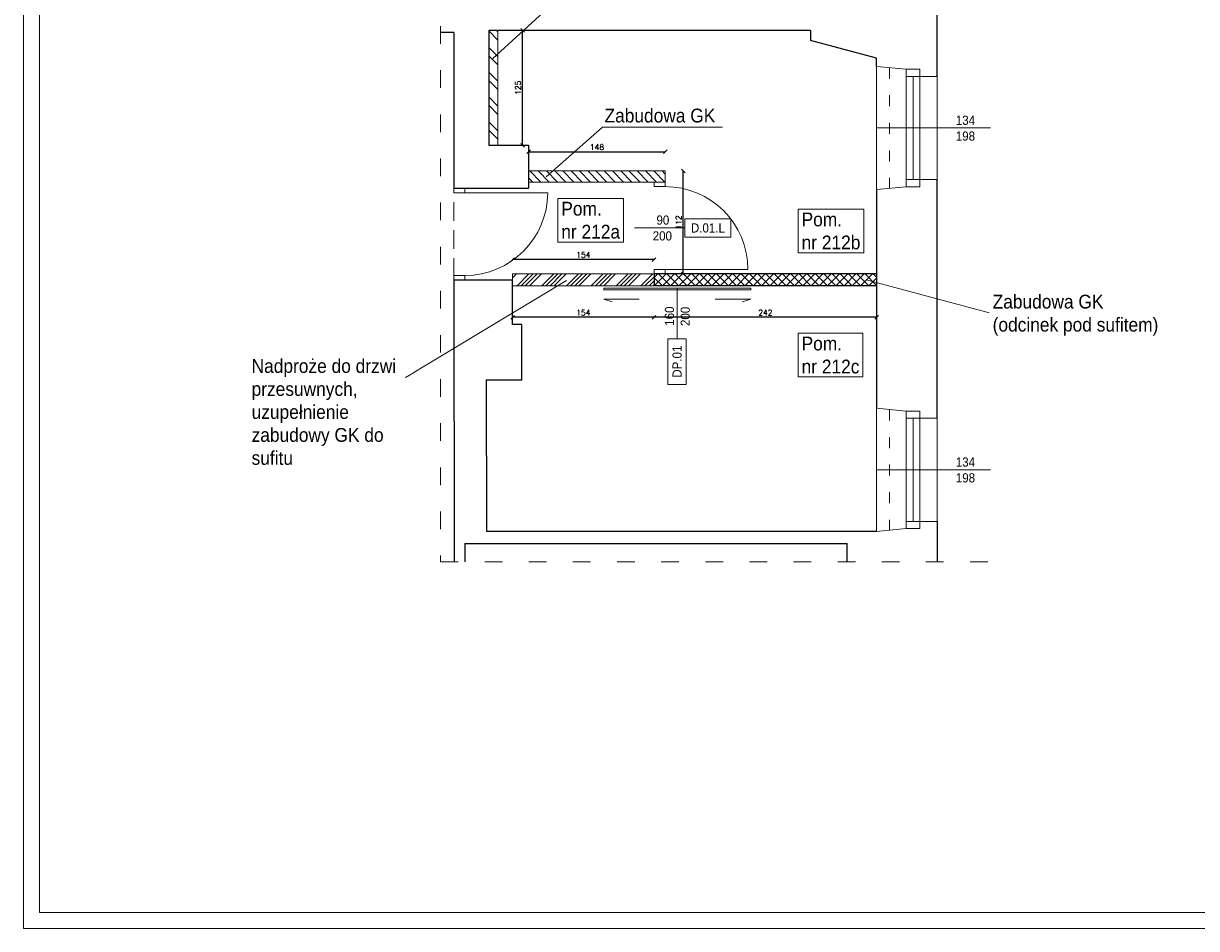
# Model space of a CAD drawing. Header units: centimetres. Extents: x 695802 to 711011, y 25963 to 44188.
# Tile 113 of 157: x 695802 to 697078, y 39264 to 40249. Entities that reach past the tile are written whole.
import ezdxf

# ---------------------------------------------------------------- set-up
doc = ezdxf.new("R2010")
doc.units = ezdxf.units.CM
doc.linetypes.add('ACAD_ISO03W100', pattern=[30, 12, -18])
doc.linetypes.add('DASHED', pattern=[19.05, 12.7, -6.35])
doc.layers.get('0').update_dxf_attribs({"lineweight": 9})
doc.layers.get('Defpoints').update_dxf_attribs({"lineweight": 9})
doc.layers.add('Obrys powierzchni', color=50, linetype='Continuous', lineweight=9, plot=False)
for name, color, linetype, lineweight in [('Przekroje', 253, 'Continuous', 20), ('Przekrojowa', 253, 'Continuous', 25), ('S3_drzwi_istniejące', 7, 'Continuous', 0), ('S3_okna', 70, 'Continuous', 9), ('S3_wymiary', 4, 'Continuous', 0), ('Widokowa', 140, 'Continuous', 9), ('Wymiary', 85, 'Continuous', 9)]:
    doc.layers.add(name, color=color, linetype=linetype, lineweight=lineweight)
for name, color, linetype, lineweight, true_color in [('S3_drzwi_nowe', 7, 'Continuous', 9, 0x00f900), ('S3_opis pomieszczeń', 7, 'Continuous', 0, 0xb5b5b5), ('S3_wumurowania', 7, 'Continuous', 18, 0x10f400)]:
    doc.layers.add(name, color=color, linetype=linetype, lineweight=lineweight, true_color=true_color)
doc.styles.add('ARIELCE', font='arial.ttf', dxfattribs={"width": 0.9})
doc.styles.get("Standard").update_dxf_attribs({"font": 'romans.shx'})
doc.dimstyles.new('Copy of ADD-100', dxfattribs={"dimscale": 2, "dimtxt": 3, "dimasz": 2, "dimexe": 0.2, "dimexo": 0.1, "dimgap": 1, "dimtad": 1, "dimdec": 0, "dimdsep": 46, "dimtxsty": 'Standard', "dimblk": 'OBLIQUE', "dimblk1": 'ARCHTICK', "dimblk2": 'ARCHTICK', "dimcen": 0.1, "dimse1": 1, "dimse2": 1, "dimadec": 0, "dimazin": 0, "dimtfac": 1, "dimtdec": 0, "dimtofl": 0, "dimtmove": 0, "dimatfit": 3, "dimldrblk": 'OBLIQUE', "dimfxl": 0.2, "dimtolj": 1, "dimtzin": 0, "dimarcsym": 0})

# ---------------------------------------------------------------- blocks, each defined once
blk = doc.blocks.new('zw$7334')
at = {"layer": 'S3_okna', "ltscale": 1.6, "insert": (-30.9, 13.4), "char_height": 10, "width": 42.363, "attachment_point": 3, "rotation": 0.019, "style": 'ARIELCE', "bg_fill": 2}
blk.add_mtext('{\\fArial|b0|i0|c238|p34;134}', dxfattribs=at)
at = {"layer": 'S3_okna', "ltscale": 1.6, "insert": (-30.9, -3.8), "char_height": 10, "width": 42.363, "attachment_point": 3, "rotation": 0.019, "style": 'ARIELCE'}
blk.add_mtext('{\\fArial|b0|i0|c238|p34;198}', dxfattribs=at)
blk = doc.blocks.new('zw$B2BC')
at = {"layer": 'Przekroje', "ltscale": 1.6}
for points in [[(0, 0), (32.2, -3.1), (47, -3.1), (47, -10.9), (66, -10.9)], [(0, -134), (32.2, -130.9), (47, -130.9), (47, -123.1), (66, -123.1)]]:
    blk.add_lwpolyline(points, dxfattribs=at)
at = {"layer": 'S3_okna'}
for p, q in [((0, 0), (0, -134)), ((32.2, -130.9), (32.2, -3.1)), ((47, -10.9), (32.2, -10.9)), ((39.6, -123.1), (39.6, -10.9)), ((47, -123.1), (47, -10.9)), ((66, -10.9), (66, -123.1)), ((47, -123.1), (32.2, -123.1))]:
    blk.add_line(p, q, dxfattribs=at)
at = {"layer": 'S3_okna', "ltscale": 1.6}
blk.add_line((124, -67), (0, -67), dxfattribs=at)
at = {"layer": 'S3_okna'}
for points in [[(0, 0), (32.2, -3.1), (47, -3.1), (47, -10.9), (66, -10.9)], [(0, -134), (32.2, -130.9), (47, -130.9), (47, -123.1), (66, -123.1)]]:
    blk.add_lwpolyline(points, dxfattribs=at)
blk = doc.blocks.new('_Oblique')
at = {"color": 0, "linetype": 'ByBlock', "lineweight": -2}
blk.add_line((-0.5, -0.5), (0.5, 0.5), dxfattribs=at)
blk = doc.blocks.new('*D176')
at = {"layer": 'Defpoints', "color": 0, "lineweight": -3, "ltscale": 1.6}
for p in [(696343.9, 40241.2), (696344.7, 40241.2), (696351.3, 40116.2)]:
    blk.add_point(p, dxfattribs=at)
at = {"layer": 'S3_wymiary', "color": 0, "lineweight": -2, "ltscale": 1.6}
blk.add_line((696344.7, 40116.2), (696344.7, 40241.2), dxfattribs=at)
at = {"layer": 'S3_wymiary', "color": 0, "lineweight": -2, "ltscale": 1.6, "xscale": 4, "yscale": 4, "zscale": 4}
for p, rotation in [((696344.7, 40241.2), 90), ((696344.7, 40116.2), 270)]:
    blk.add_blockref('_Oblique', p, dxfattribs=dict(at, rotation=rotation))
at = {"layer": 'S3_wymiary', "color": 0, "ltscale": 1.6, "insert": (696339.7, 40178.7), "char_height": 6, "attachment_point": 5, "rotation": 90}
blk.add_mtext('\\A1;125', dxfattribs=at)
blk = doc.blocks.new('_ArchTick')
at = {"layer": 'Wymiary', "color": 0, "const_width": 0.15}
blk.add_lwpolyline([(-0.5, -0.5), (0.5, 0.5)], dxfattribs=at)
blk = doc.blocks.new('*D177')
at = {"layer": 'Defpoints', "color": 0, "lineweight": -3, "ltscale": 1.6}
for p in [(696499.8, 40109.2), (696351.3, 40088.2), (696499.8, 40088.2)]:
    blk.add_point(p, dxfattribs=at)
at = {"layer": 'S3_wymiary', "color": 0, "lineweight": -2, "ltscale": 1.6}
blk.add_line((696351.3, 40109.2), (696499.8, 40109.2), dxfattribs=at)
at = {"layer": 'S3_wymiary', "color": 0, "lineweight": -2, "ltscale": 1.6, "xscale": 4, "yscale": 4, "zscale": 4, "rotation": 180}
blk.add_blockref('_Oblique', (696351.3, 40109.2), dxfattribs=at)
at = {"layer": 'S3_wymiary', "color": 0, "lineweight": -2, "ltscale": 1.6, "xscale": 4, "yscale": 4, "zscale": 4}
blk.add_blockref('_Oblique', (696499.8, 40109.2), dxfattribs=at)
at = {"layer": 'S3_wymiary', "color": 0, "ltscale": 1.6, "insert": (696425.6, 40114.2), "char_height": 6, "attachment_point": 5}
blk.add_mtext('\\A1;148', dxfattribs=at)
blk = doc.blocks.new('*D178')
at = {"layer": 'Defpoints', "color": 0, "lineweight": -3, "ltscale": 1.6}
for p in [(696499.8, 40088.2), (696519.5, 40088.2), (696499.8, 39976.2)]:
    blk.add_point(p, dxfattribs=at)
at = {"layer": 'S3_wymiary', "color": 0, "lineweight": -2, "ltscale": 1.6}
blk.add_line((696519.5, 39976.2), (696519.5, 40088.2), dxfattribs=at)
at = {"layer": 'S3_wymiary', "color": 0, "lineweight": -2, "ltscale": 1.6, "xscale": 4, "yscale": 4, "zscale": 4}
for p, rotation in [((696519.5, 40088.2), 90), ((696519.5, 39976.2), 270)]:
    blk.add_blockref('_Oblique', p, dxfattribs=dict(at, rotation=rotation))
at = {"layer": 'S3_wymiary', "color": 0, "ltscale": 1.6, "insert": (696514.5, 40032.2), "char_height": 6, "attachment_point": 5, "rotation": 90}
blk.add_mtext('\\A1;112', dxfattribs=at)
blk = doc.blocks.new('*D182')
at = {"layer": 'Defpoints', "color": 0, "lineweight": -3, "ltscale": 1.6}
for p in [(696333.8, 39991.9), (696333.8, 39963.1), (696487.8, 39963.2)]:
    blk.add_point(p, dxfattribs=at)
at = {"layer": 'S3_wymiary', "color": 0, "lineweight": -2, "ltscale": 1.6}
blk.add_line((696487.8, 39991.9), (696333.8, 39991.9), dxfattribs=at)
at = {"layer": 'S3_wymiary', "color": 0, "lineweight": -2, "ltscale": 1.6, "xscale": 4, "yscale": 4, "zscale": 4, "rotation": 180}
blk.add_blockref('_Oblique', (696333.8, 39991.9), dxfattribs=at)
at = {"layer": 'S3_wymiary', "color": 0, "lineweight": -2, "ltscale": 1.6, "xscale": 4, "yscale": 4, "zscale": 4}
blk.add_blockref('_Oblique', (696487.8, 39991.9), dxfattribs=at)
at = {"layer": 'S3_wymiary', "color": 0, "ltscale": 1.6, "insert": (696410.8, 39996.9), "char_height": 6, "attachment_point": 5}
blk.add_mtext('\\A1;154', dxfattribs=at)
blk = doc.blocks.new('*D183')
at = {"layer": 'Defpoints', "color": 0, "lineweight": -3, "ltscale": 1.6}
for p in [(696487.8, 39963.2), (696729.8, 39963.2), (696487.8, 39929.1)]:
    blk.add_point(p, dxfattribs=at)
at = {"layer": 'S3_wymiary', "color": 0, "lineweight": -2, "ltscale": 1.6}
blk.add_line((696729.8, 39929.1), (696487.8, 39929.1), dxfattribs=at)
at = {"layer": 'S3_wymiary', "color": 0, "lineweight": -2, "ltscale": 1.6, "xscale": 4, "yscale": 4, "zscale": 4, "rotation": 180}
blk.add_blockref('_Oblique', (696487.8, 39929.1), dxfattribs=at)
at = {"layer": 'S3_wymiary', "color": 0, "lineweight": -2, "ltscale": 1.6, "xscale": 4, "yscale": 4, "zscale": 4}
blk.add_blockref('_Oblique', (696729.8, 39929.1), dxfattribs=at)
at = {"layer": 'S3_wymiary', "color": 0, "ltscale": 1.6, "insert": (696608.8, 39934.1), "char_height": 6, "attachment_point": 5}
blk.add_mtext('\\A1;242', dxfattribs=at)
blk = doc.blocks.new('*D184')
at = {"layer": 'Defpoints', "color": 0, "lineweight": -3, "ltscale": 1.6}
for p in [(696333.8, 39963.2), (696487.8, 39963.2), (696333.8, 39929.1)]:
    blk.add_point(p, dxfattribs=at)
at = {"layer": 'S3_wymiary', "color": 0, "lineweight": -2, "ltscale": 1.6}
blk.add_line((696487.8, 39929.1), (696333.8, 39929.1), dxfattribs=at)
at = {"layer": 'S3_wymiary', "color": 0, "lineweight": -2, "ltscale": 1.6, "xscale": 4, "yscale": 4, "zscale": 4, "rotation": 180}
blk.add_blockref('_Oblique', (696333.8, 39929.1), dxfattribs=at)
at = {"layer": 'S3_wymiary', "color": 0, "lineweight": -2, "ltscale": 1.6, "xscale": 4, "yscale": 4, "zscale": 4}
blk.add_blockref('_Oblique', (696487.8, 39929.1), dxfattribs=at)
at = {"layer": 'S3_wymiary', "color": 0, "ltscale": 1.6, "insert": (696410.8, 39934.1), "char_height": 6, "attachment_point": 5}
blk.add_mtext('\\A1;154', dxfattribs=at)

msp = doc.modelspace()

# ---------------------------------------------------------------- hatches: boundary and pattern name
at = {"layer": 'S3_wumurowania', "ltscale": 1.6}
h = msp.add_hatch(dxfattribs=at)
h.set_pattern_fill('ANSI32', color=256, scale=2, angle=270)
h.set_pattern_definition([(315, (744157.843, -21205.535), (13.470384, 13.470384), []), (315, (744157.843, -21214.516), (13.470384, 13.470384), [])])
h.paths.add_polyline_path([(696317.8, 40241.2), (696317.8, 40116.1), (696307.9, 40116.2), (696307.9, 40241.2)])
h = msp.add_hatch(dxfattribs=at)
h.set_pattern_fill('ANSI31', color=256, scale=2, angle=270)
h.set_pattern_definition([(315, (746406.968, -19718.6787), (4.49012806, 4.49012806), [])])
h.paths.add_polyline_path([(696499.8, 40088.2), (696499.8, 40076.2), (696351.4, 40076.2), (696351.4, 40088.2)])
h = msp.add_hatch(dxfattribs=at)
h.set_pattern_fill('ANSI34', color=256)
h.set_pattern_definition([(45, (752430.269, -26121.524), (-13.470384, 13.470384), []), (45, (752434.759, -26121.524), (-13.470384, 13.470384), []), (45, (752439.249, -26121.524), (-13.470384, 13.470384), []), (45, (752443.74, -26121.524), (-13.470384, 13.470384), [])])
h.paths.add_polyline_path([(696487.8, 39976.2), (696487.8, 39963.2), (696333.8, 39963.2), (696333.8, 39976.2)])
h = msp.add_hatch(dxfattribs=at)
h.set_pattern_fill('ANSI37', color=256, scale=2)
h.set_pattern_definition([(45, (696487.769, 39963.1686), (-4.49013, 4.49013), []), (135, (696487.769, 39963.1686), (-4.49013, -4.49013), [])])
h.paths.add_polyline_path([(696487.8, 39963.2), (696729.8, 39963.2), (696729.8, 39976.2), (696487.8, 39976.2)])

# ---------------------------------------------------------------- linework, layer by layer
at = {"layer": 'Obrys powierzchni', "ltscale": 1.6}
for points in [[(695801.7, 40749.2), (697901.7, 40749.2), (697901.7, 39264.2), (695801.7, 39264.2)], [(695819.2, 40731.7), (697884.2, 40731.7), (697884.2, 39281.7), (695819.2, 39281.7)]]:
    msp.add_lwpolyline(points, close=True, dxfattribs=at)
at = {"layer": 'Przekrojowa', "ltscale": 1.6}
for p, q in [((696795.7, 40191.1), (696795.7, 40293.8)), ((696269.9, 40238.9), (696255.5, 40238.9)), ((696269.9, 40238.9), (696269.9, 40069.6)), ((696307.8, 40241.2), (696307.8, 40116.2)), ((696657.8, 40241.2), (696307.8, 40241.2)), ((696657.8, 40241.2), (696657.8, 40230.2)), ((696307.8, 40230.2), (696307.8, 40230.2)), ((696729.8, 40211), (696657.8, 40230.2)), ((696729.8, 40202), (696729.8, 40211)), ((696307.8, 40116.2), (696351.3, 40116.2)), ((696351.3, 40116.2), (696351.3, 40069.6)), ((696269.9, 40069.6), (696351.3, 40069.6)), ((696795.7, 39819.5), (696795.7, 40078.8)), ((696729.8, 40068), (696729.8, 39830.2)), ((696270, 39969.6), (696270.1, 39663.2)), ((696333.8, 39969.6), (696270, 39969.6)), ((696333.8, 39921.2), (696333.8, 39969.6)), ((696729.8, 39976.2), (696487.8, 39976.2)), ((696487.8, 39976.2), (696487.8, 39963.2)), ((696729.8, 39963.2), (696487.8, 39963.2)), ((696343.8, 39921.2), (696333.8, 39921.2)), ((696343.8, 39861.2), (696343.8, 39921.2)), ((696305.8, 39696.2), (696305.6, 39861.2)), ((696305.6, 39861.2), (696343.8, 39861.2)), ((696270, 39849.2), (696270, 39849.2)), ((696795.7, 39707.1), (696795.7, 39663.2)), ((696729.8, 39696.2), (696305.8, 39696.2)), ((696282, 39682.9), (696300.9, 39682.9)), ((696282, 39682.9), (696282, 39663.2)), ((696300.9, 39682.9), (696697.6, 39682.9)), ((696697.6, 39663.2), (696697.6, 39682.9))]:
    msp.add_line(p, q, dxfattribs=at)
at = {"layer": 'S3_drzwi_istniejące', "ltscale": 1.6}
msp.add_line((696269.9, 40068.2), (696269.9, 40068.2), dxfattribs=at)
at = {"layer": 'S3_drzwi_istniejące', "linetype": 'DASHED', "ltscale": 1.6}
msp.add_line((696269.9, 39972.9), (696269.9, 40068.2), dxfattribs=at)
at = {"layer": 'S3_drzwi_istniejące'}
msp.add_line((696282, 40064.6), (696372, 40064.6), dxfattribs=at)
for points in [[(696270, 40064.6), (696270, 40069.6), (696282, 40069.6), (696282, 40064.6)], [(696270, 39969.6), (696270, 39974.6), (696282, 39974.6), (696282, 39969.6)]]:
    msp.add_lwpolyline(points, close=True, dxfattribs=at)
msp.add_arc((696282, 40064.6), 90, 270, 360, dxfattribs=at)
at = {"layer": 'S3_drzwi_nowe'}
for p, q in [((696521.3, 40026.2), (696466.3, 40026.2)), ((696499.8, 39981.2), (696589.8, 39981.2)), ((696512.9, 39960.8), (696512.8, 39905.8)), ((696471.5, 39948.9), (696432.9, 39948.9)), ((696432.9, 39948.9), (696442, 39945.8)), ((696554.2, 39948.9), (696592.8, 39948.9)), ((696592.8, 39948.9), (696583.7, 39945.8))]:
    msp.add_line(p, q, dxfattribs=at)
for points in [[(696487.8, 40071.2), (696487.8, 40076.2), (696499.8, 40076.2), (696499.8, 40071.2)], [(696521.3, 40016.2), (696571.3, 40016.2), (696571.3, 40036.2), (696521.3, 40036.2)], [(696487.8, 39976.2), (696487.8, 39981.2), (696499.8, 39981.2), (696499.8, 39976.2)], [(696432.9, 39960.8), (696592.8, 39960.8), (696592.8, 39958.8), (696432.9, 39958.8)], [(696522.8, 39855.8), (696522.8, 39905.8), (696502.8, 39905.8), (696502.8, 39855.8)]]:
    msp.add_lwpolyline(points, close=True, dxfattribs=at)
msp.add_arc((696499.8, 39981.2), 90, 0, 90, dxfattribs=at)
at = {"layer": 'S3_okna', "linetype": 'ACAD_ISO03W100'}
for p, q in [((696743.8, 40200.6), (696743.8, 40069.3)), ((696743.8, 39828.8), (696743.8, 39697.5)), ((696743.8, 39828.8), (696743.8, 39697.5))]:
    msp.add_line(p, q, dxfattribs=at)
at = {"layer": 'S3_wumurowania', "ltscale": 1.6}
for p, q in [((696312.2, 40210.6), (696437, 40324.9)), ((696317.8, 40241.2), (696317.8, 40116.2)), ((696370.5, 40081.7), (696431.6, 40135.8)), ((696431.6, 40135.8), (696562, 40135.8)), ((696499.8, 40088.2), (696351.3, 40088.2)), ((696499.8, 40088.2), (696499.8, 40076.2)), ((696499.8, 40076.2), (696351.3, 40076.2)), ((696487.7, 40074.7), (696487.7, 40074.7)), ((696333.7, 39976.1), (696487.8, 39976.2)), ((696719.9, 39969.5), (696853.8, 39933.4)), ((696333.7, 39963.2), (696487.8, 39963.2)), ((696853.8, 39933.4), (696984.2, 39933.4)), ((696047.7, 39863.4), (696217.2, 39863.4))]:
    msp.add_line(p, q, dxfattribs=at)
for points in [[(696351.3, 40088.2), (696499.8, 40088.2), (696499.8, 40076.2), (696351.3, 40076.2)], [(696487.8, 39976.2), (696487.8, 39963.2), (696333.8, 39963.2), (696333.8, 39976.2)]]:
    msp.add_lwpolyline(points, close=True, dxfattribs=at)

# ---------------------------------------------------------------- texts
at = {"layer": 'S3_drzwi_nowe', "char_height": 10, "style": 'ARIELCE'}
for s, insert, width, attachment_point, rotation in [('{\\fArial|b0|i0|c238|p34;90}', (696504.3, 40039.8), 18.526, 3, 359.9753), ('{\\fArial|b0|i0|c238|p34;D.01.L}', (696546.3, 40026.2), 49.992, 5, 359.9762), ('{\\fArial|b0|i0|c238|p34;200}', (696507.2, 40022.6), 19.356, 3, 359.9753), ('{\\fArial|b0|i0|c238|p34;160}', (696499.4, 39940.8), 18.526, 3, 89.9762), ('{\\fArial|b0|i0|c238|p34;200}', (696516.6, 39940.5), 19.356, 3, 89.9762), ('{\\fArial|b0|i0|c238|p34;DP.01}', (696512.8, 39880.8), 49.992, 5, 89.9762)]:
    msp.add_mtext(s, dxfattribs=dict(at, insert=insert, width=width, attachment_point=attachment_point, rotation=rotation))

# ---------------------------------------------------------------- dimensions: what is measured, and where the dimension line sits
at = {"layer": 'S3_wymiary', "ltscale": 1.6}
for base, p1, p2, picture, middle in [((696344.7, 40241.2), (696351.3, 40116.2), (696343.9, 40241.2), '*D176', (696339.7, 40178.7)), ((696519.5, 40088.2), (696499.8, 39976.2), (696499.8, 40088.2), '*D178', (696514.5, 40032.2))]:
    dim = msp.add_linear_dim(base=base, p1=p1, p2=p2, angle=90, dimstyle='Copy of ADD-100', dxfattribs=at)
    dim.commit()
    dim.dimension.update_dxf_attribs({"geometry": picture, "text_midpoint": middle})
for base, p1, p2, picture, middle in [((696499.7693, 40109.2054), (696351.3471, 40088.1902), (696499.7693, 40088.1902), '*D177', (696425.5582, 40114.2054)), ((696487.8, 39929.1), (696729.8, 39963.2), (696487.8, 39963.2), '*D183', (696608.8, 39934.1))]:
    dim = msp.add_linear_dim(base=base, p1=p1, p2=p2, dimstyle='Copy of ADD-100', dxfattribs=at)
    dim.commit()
    dim.dimension.update_dxf_attribs({"geometry": picture, "text_midpoint": middle})
dim = msp.add_linear_dim(base=(696333.8, 39929.1), p1=(696487.8, 39963.2), p2=(696333.8, 39963.2), dimstyle='Copy of ADD-100', override={"dimtmove": 1}, dxfattribs=at)
dim.commit()
dim.dimension.update_dxf_attribs({"geometry": '*D184', "text_midpoint": (696410.8, 39934.1)})

# ---------------------------------------------------------------- next in the draw order: block references
at = {"layer": 'S3_okna', "rotation": 1.443432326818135e-05}
for p in [(696867.8, 40135), (696867.8, 39763.2)]:
    msp.add_blockref('zw$7334', p, dxfattribs=at)

# ---------------------------------------------------------------- next in the draw order: texts
at = {"layer": 'S3_wumurowania', "ltscale": 1.6, "insert": (696049.9, 39883.6), "char_height": 7.5, "width": 172.422, "attachment_point": 1, "style": 'ARIELCE', "bg_fill": 2}
msp.add_mtext('{\\fArial|b0|i0|c238|p34;\\H2x;Nadproże do drzwi przesuwnych, uzupełnienie zabudowy GK do sufitu}', dxfattribs=at)

# ---------------------------------------------------------------- next in the draw order: linework, layer by layer
at = {"layer": 'S3_wumurowania', "ltscale": 1.6}
msp.add_line((696217.2, 39863.4), (696392.3, 39969.1), dxfattribs=at)

# ---------------------------------------------------------------- next in the draw order: block references
at = {"layer": 'S3_okna'}
for name, p, rotation in [('zw$B2BC', (696729.8, 40202), 359.9999999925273), ('zw$7334', (696867.8, 39763.2), 1.443432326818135e-05)]:
    msp.add_blockref(name, p, dxfattribs=dict(at, rotation=rotation))

# ---------------------------------------------------------------- next in the draw order: linework, layer by layer
at = {"layer": 'Widokowa', "linetype": 'ACAD_ISO03W100', "ltscale": 1.6}
msp.add_lwpolyline([(696869.4, 40293.8), (696255.5, 40293.8), (696255.5, 39663.2), (696869.8, 39663.2)], dxfattribs=at)

# ---------------------------------------------------------------- next in the draw order: block references
at = {"layer": 'S3_okna', "rotation": 359.9999999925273}
msp.add_blockref('zw$B2BC', (696729.8, 39830.2), dxfattribs=at)

# ---------------------------------------------------------------- next in the draw order: texts
at = {"layer": 'S3_opis pomieszczeń', "char_height": 7.5, "attachment_point": 1, "style": 'ARIELCE', "bg_fill": 18}
for s, insert in [('{\\fArial|b0|i0|c238|p34;\\H2x;Pom.\\Pnr 212a}', (696386.8, 40054.7)), ('{\\fArial|b0|i0|c238|p34;\\H2x;Pom.\\Pnr 212b}', (696648.2, 40043)), ('{\\fArial|b0|i0|c238|p34;\\H2x;Pom.\\Pnr 212c}', (696648.2, 39908))]:
    msp.add_mtext(s, dxfattribs=dict(at, insert=insert))
at = {"layer": 'S3_wumurowania', "ltscale": 1.6, "char_height": 7.5, "attachment_point": 1, "style": 'ARIELCE', "bg_fill": 2}
for s, insert, width in [('{\\fArial|b0|i0|c238|p34;\\H2x;Zabudowa GK}', (696433.8, 40156), 172.422), ('{\\fArial|b0|i0|c238|p34;\\H2x;Zabudowa GK\\P(odcinek pod sufitem)}', (696856, 39953.6), 197.023)]:
    msp.add_mtext(s, dxfattribs=dict(at, insert=insert, width=width))

# ---------------------------------------------------------------- next in the draw order: dimensions: what is measured, and where the dimension line sits
at = {"layer": 'S3_wymiary', "ltscale": 1.6}
dim = msp.add_linear_dim(base=(696333.8, 39991.9), p1=(696487.8, 39963.2), p2=(696333.8, 39963.1), dimstyle='Copy of ADD-100', override={"dimblk": 'Oblique', "dimblk1": 'ArchTick', "dimblk2": 'ArchTick'}, dxfattribs=at)
dim.commit()
dim.dimension.update_dxf_attribs({"geometry": '*D182', "text_midpoint": (696410.8, 39996.9)})

doc.saveas('drawing.dxf')
